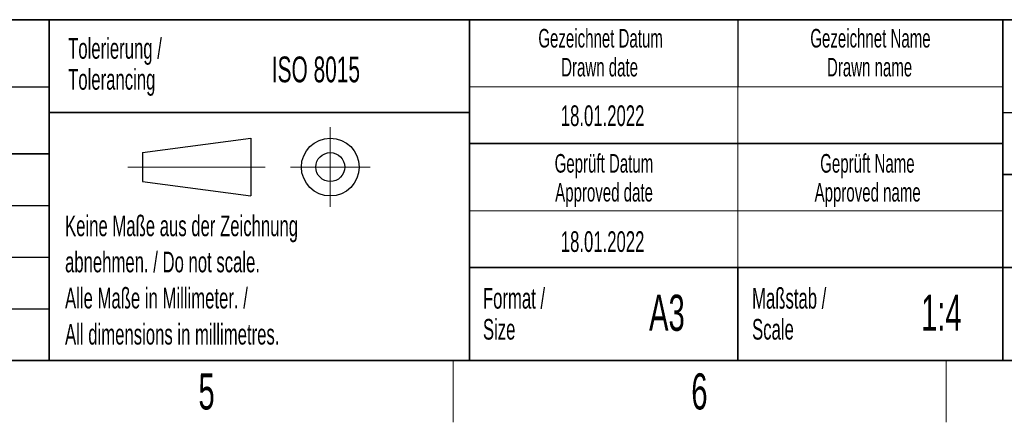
# Model space of a CAD drawing. Header units: millimetres. Extents: x 5 to 418, y 2 to 292.
# Tile 11 of 23: x 223 to 318, y 6 to 45. Entities that reach past the tile are written whole.
import ezdxf

# ---------------------------------------------------------------- set-up
doc = ezdxf.new("R2010")
doc.units = ezdxf.units.MM
doc.layers.add('SLD-0', color=7, linetype='Continuous')
doc.styles.add('SLDTEXTSTYLE0', font='TXT', dxfattribs={"width": 0.605})

msp = doc.modelspace()

# ---------------------------------------------------------------- linework, layer by layer
at = {"layer": 'SLD-0', "lineweight": 35}
for p, q in [((158.1167, 45), (225.6167, 45)), ((225.6167, 45), (225.6167, 32)), ((225.6167, 45), (266.3305, 45)), ((225.6167, 45), (225.6167, 36)), ((266.3305, 12), (266.3305, 45)), ((266.3305, 45), (266.3305, 12)), ((318, 45), (266.3305, 45)), ((318, 45), (318, 12)), ((318, 45), (318, 40.1053)), ((318, 45), (408, 45)), ((318, 45), (318, 12)), ((225.6167, 36), (266.3305, 36)), ((225.6167, 36), (225.6167, 12)), ((266.3305, 33), (318, 33)), ((158.1167, 32), (225.6167, 32)), ((225.6167, 32), (225.6167, 12)), ((408, 30), (318, 30)), ((266.3305, 21), (318, 21)), ((292.3305, 21), (292.3305, 12)), ((318, 21), (390, 21)), ((26, 12), (408, 12)), ((158.1167, 12), (225.6167, 12)), ((225.6167, 12), (266.3305, 12)), ((266.3305, 12), (318, 12)), ((408, 12), (318, 12))]:
    msp.add_line(p, q, dxfattribs=at)
at = {"layer": 'SLD-0'}
for p, q in [((292.3305, 45), (292.3305, 38.5)), ((158.1167, 38.5), (225.6167, 38.5)), ((318, 36), (408, 36)), ((158.1167, 27), (225.6167, 27)), ((158.1167, 22), (225.6167, 22)), ((158.1167, 17), (225.6167, 17))]:
    msp.add_line(p, q, dxfattribs=at)
at = {"layer": 'SLD-0', "lineweight": 18}
for p, q in [((266.3305, 38.5), (318, 38.5)), ((292.3305, 38.5), (292.3305, 33)), ((252.8396, 34.5746), (252.8396, 26.8746)), ((292.3305, 33), (292.3305, 26.5)), ((233.2396, 30.7246), (246.5396, 30.7246)), ((248.9896, 30.7246), (256.6896, 30.7246)), ((266.3305, 26.5), (318, 26.5)), ((292.3305, 26.5), (292.3305, 21)), ((264.75, 6), (264.75, 12)), ((312.5, 6), (312.5, 12))]:
    msp.add_line(p, q, dxfattribs=at)
at = {"layer": 'SLD-0', "lineweight": 25}
for p, q in [((234.6396, 32.1246), (245.1396, 33.5246)), ((245.1396, 33.5246), (245.1396, 27.9246)), ((158.1167, 32), (225.6167, 32)), ((234.6396, 32.1246), (234.6396, 29.3246)), ((234.6396, 29.3246), (245.1396, 27.9246))]:
    msp.add_line(p, q, dxfattribs=at)
for radius in [2.8, 1.4]:
    msp.add_circle((252.8396, 30.7246), radius, dxfattribs=at)

# ---------------------------------------------------------------- texts
at = {"layer": 'SLD-0', "style": 'SLDTEXTSTYLE0'}
for s, insert, char_height, attachment_point in [('Gezeichnet Datum', (279.0254, 44.1039), 1.8, 2), ('Gezeichnet Name', (305.1708, 44.1039), 1.8, 2), ('Tolerierung /', (227.4391, 43.2172), 2, 1), ('ISO 8015', (247.1716, 41.4342), 2.5, 1), ('Drawn date', (278.9303, 41.3039), 1.8, 2), ('Drawn name', (305.0871, 41.3039), 1.8, 2), ('Tolerancing', (227.4391, 40.2172), 2, 1), ('18.01.2022', (279.2203, 36.699), 2, 2), ('Geprüft Datum', (279.3494, 31.9851), 1.8, 2), ('Geprüft Name', (304.8762, 31.9851), 1.8, 2), ('Approved date', (279.362, 29.1851), 1.8, 2), ('Approved name', (304.9003, 29.1851), 1.8, 2), ('Keine Maße aus der Zeichnung', (227.1404, 26.0307), 2, 1), ('18.01.2022', (279.2203, 24.5049), 2, 2), ('abnehmen. / Do not scale.', (227.1404, 22.5307), 2, 1), ('Alle Maße in Millimeter. /', (227.1404, 19.0307), 2, 1), ('Format /', (267.6251, 19.0116), 2, 1), ('Maßstab /', (293.7029, 19.0116), 2, 1), ('A3', (285.4515, 18.3609), 3.5, 2), ('1:4', (312.0403, 18.3609), 3.5, 2), ('All dimensions in millimetres.', (227.1404, 15.5307), 2, 1), ('Size', (267.6251, 16.0116), 2, 1), ('Scale', (293.7029, 16.0116), 2, 1), ('5', (240.8527, 10.743), 3.5, 2), ('6', (288.6027, 10.743), 3.5, 2)]:
    msp.add_mtext(s, dxfattribs=dict(at, insert=insert, char_height=char_height, attachment_point=attachment_point))

doc.saveas('drawing.dxf')
